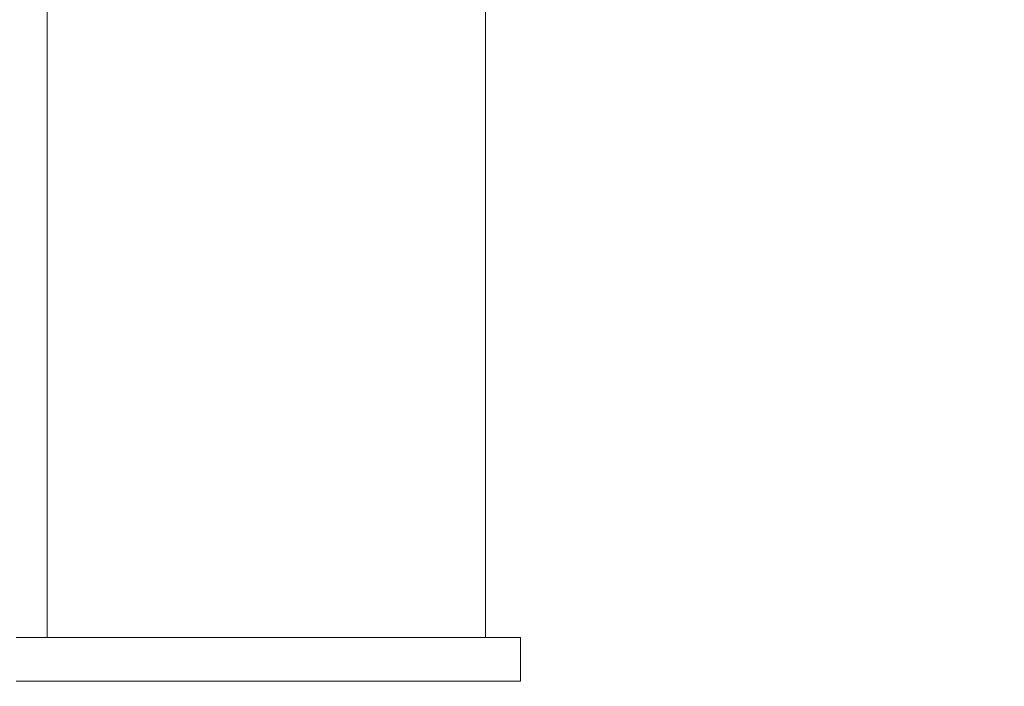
# Model space of a CAD drawing. Header units: millimetres. Extents: x 58537 to 97688, y -8921 to 14216.
# Tile 127 of 189: x 68601 to 68696, y 3740 to 3805. Entities that reach past the tile are written whole.
import ezdxf

# ---------------------------------------------------------------- set-up
doc = ezdxf.new("R2010")
doc.units = ezdxf.units.MM
doc.header["$MEASUREMENT"] = 0
doc.linetypes.add('Wipeout_Contour', pattern=[1000, 0, -1000])
doc.layers.add('Nowe_A-Armatura', color=7, linetype='Continuous')
doc.layers.add('Nowe_A-Wymiary-Zewnętrzne', color=7, linetype='Continuous')
doc.layers.add('Nowe_A-Armatura_Nr_pióra__2', color=8, linetype='Continuous', lineweight=13)
doc.layers.add('Nowe_A-Wymiary-Zewnętrzne_Nr_pióra__46', color=5, linetype='Continuous', lineweight=15)
doc.layers.add('Nowe_A-Wymiary-Zewnętrzne_Nr_pióra__45', color=7, linetype='Continuous', lineweight=15, true_color=0x40a5ff)
doc.layers.add('Nowe_A-Wymiary-Zewnętrzne_Nr_pióra__85', color=7, linetype='Continuous', lineweight=13, true_color=0x80c2ff)
doc.styles.add('STYL_AUTOMATYCZNY_2', font='arial.ttf')
doc.dimstyles.new('STYL_AUTOMATYCZNY__1', dxfattribs={"dimtxt": 125, "dimasz": 47.5, "dimexe": 0.18, "dimexo": 20, "dimgap": 0, "dimtad": 1, "dimdec": 1, "dimlfac": 0.1, "dimzin": 0, "dimdsep": 46, "dimtxsty": 'STYL_AUTOMATYCZNY_2', "dimblk": 'ARROWHEAD_11', "dimblk1": 'ARROWHEAD_11', "dimblk2": 'ARROWHEAD_11', "dimcen": 0.09, "dimclrd": 256, "dimclre": 256, "dimclrt": 5, "dimadec": 1, "dimazin": 0, "dimtfac": 1, "dimtdec": 4, "dimtmove": 0, "dimatfit": 3, "dimfxl": 0, "dimtolj": 1, "dimtzin": 0, "dimarcsym": 0})

# ---------------------------------------------------------------- blocks, each defined once
blk = doc.blocks.new('ElemPrzekroju_169')
at = {"color": 254, "linetype": 'Wipeout_Contour', "lineweight": 0, "ltscale": 275005.494903}
blk.add_wipeout([(68649.59, 3741), (68649.59, 3745.2), (68649.217, 3745.2), (68649.217, 3741)], dxfattribs=at).dxf.layer = 'Nowe_A-Armatura'
at = {"color": 254, "linetype": 'Wipeout_Contour', "lineweight": 0, "ltscale": 275002.544224}
blk.add_wipeout([(68649.217, 3741), (68649.217, 3745.2), (68648.112, 3745.2), (68648.112, 3741)], dxfattribs=at).dxf.layer = 'Nowe_A-Armatura'
at = {"layer": 'Nowe_A-Armatura_Nr_pióra__2', "color": 8, "linetype": 'Continuous', "lineweight": 13}
for p, q in [((68649.59, 3745.2), (68649.217, 3745.2)), ((68649.59, 3741), (68649.59, 3745.2)), ((68649.59, 3741), (68649.217, 3741))]:
    blk.add_line(p, q, dxfattribs=at)
at = {"color": 254, "linetype": 'Wipeout_Contour', "lineweight": 0, "ltscale": 274996.732522}
blk.add_wipeout([(68646.307, 3745.2), (68646.307, 3741), (68648.112, 3741), (68648.112, 3745.2)], dxfattribs=at).dxf.layer = 'Nowe_A-Armatura'
at = {"layer": 'Nowe_A-Armatura_Nr_pióra__2', "color": 8, "linetype": 'Continuous', "lineweight": 13}
for p, q in [((68649.217, 3745.2), (68648.112, 3745.2)), ((68649.217, 3741), (68648.112, 3741))]:
    blk.add_line(p, q, dxfattribs=at)
at = {"color": 254, "linetype": 'Wipeout_Contour', "lineweight": 0, "ltscale": 274988.236382}
blk.add_wipeout([(68646.307, 3741), (68646.307, 3745.2), (68643.858, 3745.2), (68643.858, 3741)], dxfattribs=at).dxf.layer = 'Nowe_A-Armatura'
at = {"layer": 'Nowe_A-Armatura_Nr_pióra__2', "color": 8, "linetype": 'Continuous', "lineweight": 13}
blk.add_line((68648.112, 3741), (68646.307, 3741), dxfattribs=at)
at = {"color": 254, "linetype": 'Wipeout_Contour', "lineweight": 0, "ltscale": 343751.884886}
blk.add_wipeout([(68645.908, 3812.705), (68645.908, 3745.2), (68646.23, 3745.2), (68646.23, 3812.05), (68646.07, 3812.21)], dxfattribs=at).dxf.layer = 'Nowe_A-Armatura'
at = {"color": 254, "linetype": 'Wipeout_Contour', "lineweight": 0, "ltscale": 274977.313956}
blk.add_wipeout([(68643.858, 3741), (68643.858, 3745.2), (68640.838, 3745.2), (68640.838, 3741)], dxfattribs=at).dxf.layer = 'Nowe_A-Armatura'
at = {"layer": 'Nowe_A-Armatura_Nr_pióra__2', "color": 8, "linetype": 'Continuous', "lineweight": 13}
blk.add_line((68646.307, 3741), (68643.858, 3741), dxfattribs=at)
at = {"color": 254, "linetype": 'Wipeout_Contour', "lineweight": 0, "ltscale": 412500.309782}
blk.add_wipeout([(68644.955, 3745.2), (68645.908, 3745.2), (68645.908, 3812.72), (68645.485, 3813.457), (68645.083, 3814.507), (68644.955, 3814.988)], dxfattribs=at).dxf.layer = 'Nowe_A-Armatura'
at = {"color": 254, "linetype": 'Wipeout_Contour', "lineweight": 0, "ltscale": 274964.297118}
blk.add_wipeout([(68640.838, 3741), (68640.838, 3745.2), (68637.34, 3745.2), (68637.34, 3741)], dxfattribs=at).dxf.layer = 'Nowe_A-Armatura'
at = {"layer": 'Nowe_A-Armatura_Nr_pióra__2', "color": 8, "linetype": 'Continuous', "lineweight": 13}
for p, q in [((68646.23, 3745.2), (68646.23, 3812.05)), ((68648.112, 3745.2), (68646.307, 3745.2)), ((68643.858, 3741), (68640.838, 3741))]:
    blk.add_line(p, q, dxfattribs=at)
at = {"color": 254, "linetype": 'Wipeout_Contour', "lineweight": 0, "ltscale": 1031251.11345524}
blk.add_wipeout([(68643.397, 3839), (68643.397, 3745.2), (68644.955, 3745.2), (68644.955, 3814.988), (68644.575, 3815.801), (68644.086, 3817.3), (68643.725, 3818.959), (68643.504, 3820.727), (68643.43, 3822.55), (68643.504, 3824.373), (68643.725, 3826.141), (68644.086, 3827.8), (68644.575, 3829.299), (68644.955, 3830.112), (68644.955, 3839)], dxfattribs=at).dxf.layer = 'Nowe_A-Armatura'
at = {"color": 254, "linetype": 'Wipeout_Contour', "lineweight": 0, "ltscale": 274949.581378}
blk.add_wipeout([(68637.34, 3741), (68637.34, 3745.2), (68633.469, 3745.2), (68633.469, 3741)], dxfattribs=at).dxf.layer = 'Nowe_A-Armatura'
at = {"layer": 'Nowe_A-Armatura_Nr_pióra__2', "color": 8, "linetype": 'Continuous', "lineweight": 13}
blk.add_line((68640.838, 3741), (68637.34, 3741), dxfattribs=at)
at = {"color": 254, "linetype": 'Wipeout_Contour', "lineweight": 0, "ltscale": 274988.090501}
blk.add_wipeout([(68643.397, 3745.2), (68643.397, 3839), (68641.284, 3839), (68641.284, 3745.2)], dxfattribs=at).dxf.layer = 'Nowe_A-Armatura'
at = {"color": 254, "linetype": 'Wipeout_Contour', "lineweight": 0, "ltscale": 274933.613867}
blk.add_wipeout([(68633.469, 3741), (68633.469, 3745.2), (68629.344, 3745.2), (68629.344, 3741)], dxfattribs=at).dxf.layer = 'Nowe_A-Armatura'
at = {"layer": 'Nowe_A-Armatura_Nr_pióra__2', "color": 8, "linetype": 'Continuous', "lineweight": 13}
for p, q in [((68646.307, 3745.2), (68643.858, 3745.2)), ((68637.34, 3741), (68633.469, 3741))]:
    blk.add_line(p, q, dxfattribs=at)
at = {"color": 254, "linetype": 'Wipeout_Contour', "lineweight": 0, "ltscale": 274978.66638}
blk.add_wipeout([(68641.284, 3745.2), (68641.284, 3839), (68638.678, 3839), (68638.678, 3745.2)], dxfattribs=at).dxf.layer = 'Nowe_A-Armatura'
at = {"color": 254, "linetype": 'Wipeout_Contour', "lineweight": 0, "ltscale": 274916.879751}
blk.add_wipeout([(68629.344, 3741), (68629.344, 3745.2), (68625.09, 3745.2), (68625.09, 3741)], dxfattribs=at).dxf.layer = 'Nowe_A-Armatura'
at = {"layer": 'Nowe_A-Armatura_Nr_pióra__2', "color": 8, "linetype": 'Continuous', "lineweight": 13}
for p, q in [((68643.858, 3745.2), (68640.838, 3745.2)), ((68633.469, 3741), (68629.344, 3741))]:
    blk.add_line(p, q, dxfattribs=at)
at = {"color": 254, "linetype": 'Wipeout_Contour', "lineweight": 0, "ltscale": 274967.43515}
blk.add_wipeout([(68638.678, 3745.2), (68638.678, 3839), (68635.66, 3839), (68635.66, 3745.2)], dxfattribs=at).dxf.layer = 'Nowe_A-Armatura'
at = {"color": 254, "linetype": 'Wipeout_Contour', "lineweight": 0, "ltscale": 274899.887488}
blk.add_wipeout([(68625.09, 3741), (68625.09, 3745.2), (68620.835, 3745.2), (68620.835, 3741)], dxfattribs=at).dxf.layer = 'Nowe_A-Armatura'
at = {"layer": 'Nowe_A-Armatura_Nr_pióra__2', "color": 8, "linetype": 'Continuous', "lineweight": 13}
for p, q in [((68640.838, 3745.2), (68637.34, 3745.2)), ((68629.344, 3741), (68625.09, 3741))]:
    blk.add_line(p, q, dxfattribs=at)
at = {"color": 254, "linetype": 'Wipeout_Contour', "lineweight": 0, "ltscale": 274954.738069}
blk.add_wipeout([(68635.66, 3745.2), (68635.66, 3839), (68632.32, 3839), (68632.32, 3745.2)], dxfattribs=at).dxf.layer = 'Nowe_A-Armatura'
at = {"color": 254, "linetype": 'Wipeout_Contour', "lineweight": 0, "ltscale": 274883.153378}
blk.add_wipeout([(68620.835, 3741), (68620.835, 3745.2), (68616.71, 3745.2), (68616.71, 3741)], dxfattribs=at).dxf.layer = 'Nowe_A-Armatura'
at = {"layer": 'Nowe_A-Armatura_Nr_pióra__2', "color": 8, "linetype": 'Continuous', "lineweight": 13}
for p, q in [((68637.34, 3745.2), (68633.469, 3745.2)), ((68625.09, 3741), (68620.835, 3741))]:
    blk.add_line(p, q, dxfattribs=at)
at = {"color": 254, "linetype": 'Wipeout_Contour', "lineweight": 0, "ltscale": 274940.960931}
blk.add_wipeout([(68632.32, 3745.2), (68632.32, 3839), (68628.76, 3839), (68628.76, 3745.2)], dxfattribs=at).dxf.layer = 'Nowe_A-Armatura'
at = {"color": 254, "linetype": 'Wipeout_Contour', "lineweight": 0, "ltscale": 274867.185879}
blk.add_wipeout([(68616.71, 3741), (68616.71, 3745.2), (68612.84, 3745.2), (68612.84, 3741)], dxfattribs=at).dxf.layer = 'Nowe_A-Armatura'
at = {"layer": 'Nowe_A-Armatura_Nr_pióra__2', "color": 8, "linetype": 'Continuous', "lineweight": 13}
for p, q in [((68633.469, 3745.2), (68629.344, 3745.2)), ((68620.835, 3741), (68616.71, 3741))]:
    blk.add_line(p, q, dxfattribs=at)
at = {"color": 254, "linetype": 'Wipeout_Contour', "lineweight": 0, "ltscale": 274926.522347}
blk.add_wipeout([(68628.76, 3745.2), (68628.76, 3839), (68625.09, 3839), (68625.09, 3745.2)], dxfattribs=at).dxf.layer = 'Nowe_A-Armatura'
at = {"color": 254, "linetype": 'Wipeout_Contour', "lineweight": 0, "ltscale": 274852.470155}
blk.add_wipeout([(68612.84, 3741), (68612.84, 3745.2), (68609.341, 3745.2), (68609.341, 3741)], dxfattribs=at).dxf.layer = 'Nowe_A-Armatura'
at = {"layer": 'Nowe_A-Armatura_Nr_pióra__2', "color": 8, "linetype": 'Continuous', "lineweight": 13}
blk.add_line((68616.71, 3741), (68612.84, 3741), dxfattribs=at)
at = {"color": 254, "linetype": 'Wipeout_Contour', "lineweight": 0, "ltscale": 274911.861027}
blk.add_wipeout([(68625.09, 3745.2), (68625.09, 3839), (68621.419, 3839), (68621.419, 3745.2)], dxfattribs=at).dxf.layer = 'Nowe_A-Armatura'
at = {"color": 254, "linetype": 'Wipeout_Contour', "lineweight": 0, "ltscale": 274839.453335}
blk.add_wipeout([(68609.341, 3741), (68609.341, 3745.2), (68606.321, 3745.2), (68606.321, 3741)], dxfattribs=at).dxf.layer = 'Nowe_A-Armatura'
at = {"layer": 'Nowe_A-Armatura_Nr_pióra__2', "color": 8, "linetype": 'Continuous', "lineweight": 13}
for p, q in [((68629.344, 3745.2), (68625.09, 3745.2)), ((68612.84, 3741), (68609.341, 3741))]:
    blk.add_line(p, q, dxfattribs=at)
at = {"color": 254, "linetype": 'Wipeout_Contour', "lineweight": 0, "ltscale": 274897.422448}
blk.add_wipeout([(68621.419, 3745.2), (68621.419, 3839), (68617.859, 3839), (68617.859, 3745.2)], dxfattribs=at).dxf.layer = 'Nowe_A-Armatura'
at = {"color": 254, "linetype": 'Wipeout_Contour', "lineweight": 0, "ltscale": 274828.530928}
blk.add_wipeout([(68606.321, 3741), (68606.321, 3745.2), (68603.872, 3745.2), (68603.872, 3741)], dxfattribs=at).dxf.layer = 'Nowe_A-Armatura'
at = {"layer": 'Nowe_A-Armatura_Nr_pióra__2', "color": 8, "linetype": 'Continuous', "lineweight": 13}
for p, q in [((68625.09, 3745.2), (68620.835, 3745.2)), ((68609.341, 3741), (68606.321, 3741))]:
    blk.add_line(p, q, dxfattribs=at)
at = {"color": 254, "linetype": 'Wipeout_Contour', "lineweight": 0, "ltscale": 274883.645319}
blk.add_wipeout([(68617.859, 3745.2), (68617.859, 3839), (68614.52, 3839), (68614.52, 3745.2)], dxfattribs=at).dxf.layer = 'Nowe_A-Armatura'
at = {"color": 254, "linetype": 'Wipeout_Contour', "lineweight": 0, "ltscale": 274820.034804}
blk.add_wipeout([(68602.067, 3745.2), (68602.067, 3741), (68603.872, 3741), (68603.872, 3745.2)], dxfattribs=at).dxf.layer = 'Nowe_A-Armatura'
at = {"layer": 'Nowe_A-Armatura_Nr_pióra__2', "color": 8, "linetype": 'Continuous', "lineweight": 13}
for p, q in [((68620.835, 3745.2), (68616.71, 3745.2)), ((68606.321, 3741), (68603.872, 3741))]:
    blk.add_line(p, q, dxfattribs=at)
at = {"color": 254, "linetype": 'Wipeout_Contour', "lineweight": 0, "ltscale": 274870.94825}
blk.add_wipeout([(68614.52, 3745.2), (68614.52, 3839), (68611.501, 3839), (68611.501, 3745.2)], dxfattribs=at).dxf.layer = 'Nowe_A-Armatura'
at = {"color": 254, "linetype": 'Wipeout_Contour', "lineweight": 0, "ltscale": 274814.223114}
blk.add_wipeout([(68602.067, 3741), (68602.067, 3745.2), (68600.962, 3745.2), (68600.962, 3741)], dxfattribs=at).dxf.layer = 'Nowe_A-Armatura'
at = {"layer": 'Nowe_A-Armatura_Nr_pióra__2', "color": 8, "linetype": 'Continuous', "lineweight": 13}
for p, q in [((68602.067, 3745.2), (68600.962, 3745.2)), ((68616.71, 3745.2), (68612.84, 3745.2)), ((68602.067, 3741), (68600.962, 3741)), ((68603.872, 3741), (68602.067, 3741))]:
    blk.add_line(p, q, dxfattribs=at)
at = {"color": 254, "linetype": 'Wipeout_Contour', "lineweight": 0, "ltscale": 274859.717035}
blk.add_wipeout([(68611.501, 3745.2), (68611.501, 3839), (68608.895, 3839), (68608.895, 3745.2)], dxfattribs=at).dxf.layer = 'Nowe_A-Armatura'
at = {"color": 254, "linetype": 'Wipeout_Contour', "lineweight": 0, "ltscale": 274850.292927}
blk.add_wipeout([(68608.895, 3745.2), (68608.895, 3839), (68606.782, 3839), (68606.782, 3745.2)], dxfattribs=at).dxf.layer = 'Nowe_A-Armatura'
at = {"layer": 'Nowe_A-Armatura_Nr_pióra__2', "color": 8, "linetype": 'Continuous', "lineweight": 13}
blk.add_line((68612.84, 3745.2), (68609.341, 3745.2), dxfattribs=at)
at = {"color": 254, "linetype": 'Wipeout_Contour', "lineweight": 0, "ltscale": 274842.962273}
blk.add_wipeout([(68605.224, 3839), (68605.224, 3745.2), (68606.782, 3745.2), (68606.782, 3839)], dxfattribs=at).dxf.layer = 'Nowe_A-Armatura'
at = {"layer": 'Nowe_A-Armatura_Nr_pióra__2', "color": 8, "linetype": 'Continuous', "lineweight": 13}
blk.add_line((68609.341, 3745.2), (68606.321, 3745.2), dxfattribs=at)
at = {"color": 254, "linetype": 'Wipeout_Contour', "lineweight": 0, "ltscale": 274837.947812}
blk.add_wipeout([(68605.224, 3745.2), (68605.224, 3839), (68604.271, 3839), (68604.271, 3745.2)], dxfattribs=at).dxf.layer = 'Nowe_A-Armatura'
at = {"color": 254, "linetype": 'Wipeout_Contour', "lineweight": 0, "ltscale": 274835.401903}
blk.add_wipeout([(68604.271, 3745.2), (68604.271, 3839), (68603.95, 3839), (68603.95, 3745.2)], dxfattribs=at).dxf.layer = 'Nowe_A-Armatura'
at = {"layer": 'Nowe_A-Armatura_Nr_pióra__2', "color": 8, "linetype": 'Continuous', "lineweight": 13}
for p, q in [((68603.95, 3745.2), (68603.95, 3839)), ((68603.872, 3745.2), (68602.067, 3745.2)), ((68606.321, 3745.2), (68603.872, 3745.2))]:
    blk.add_line(p, q, dxfattribs=at)
blk = doc.blocks.new('*D977')
at = {"layer": 'Nowe_A-Wymiary-Zewnętrzne_Nr_pióra__45', "linetype": 'Continuous', "lineweight": 15, "true_color": 0x40a5ff}
for points in [[(66433.999, 5430), (66434.951, 5425.216), (66437.66, 5421.161), (66441.716, 5418.452), (66446.499, 5417.5), (66451.283, 5418.452), (66455.338, 5421.161), (66458.048, 5425.216), (66458.999, 5430), (66458.048, 5434.784), (66455.338, 5438.839), (66451.283, 5441.548), (66446.499, 5442.5), (66441.716, 5441.548), (66437.66, 5438.839), (66434.951, 5434.784)], [(66433.999, 2890), (66434.951, 2885.216), (66437.66, 2881.161), (66441.716, 2878.452), (66446.499, 2877.5), (66451.283, 2878.452), (66455.338, 2881.161), (66458.048, 2885.216), (66458.999, 2890), (66458.048, 2894.784), (66455.338, 2898.839), (66451.283, 2901.548), (66446.499, 2902.5), (66441.716, 2901.548), (66437.66, 2898.839), (66434.951, 2894.784)]]:
    blk.add_hatch(color=161, dxfattribs=at).paths.add_polyline_path(points)
at = {"layer": 'Nowe_A-Wymiary-Zewnętrzne_Nr_pióra__45', "color": 161, "linetype": 'Continuous', "lineweight": 15, "true_color": 0x40a5ff}
for centre in [(66446.499, 5430), (66446.499, 2890)]:
    blk.add_circle(centre, 12.5, dxfattribs=at)
at = {"layer": 'Nowe_A-Wymiary-Zewnętrzne_Nr_pióra__85', "color": 151, "linetype": 'Continuous', "lineweight": 13, "true_color": 0x80c2ff}
for p, q in [((66446.499, 2902.5), (66446.499, 5417.5)), ((66433.999, 2890), (66399.624, 2890)), ((66493.374, 2890), (66458.999, 2890))]:
    blk.add_line(p, q, dxfattribs=at)
at = {"layer": 'Nowe_A-Wymiary-Zewnętrzne_Nr_pióra__46', "color": 5, "lineweight": 15, "char_height": 125, "attachment_point": 7, "rotation": 90, "style": 'STYL_AUTOMATYCZNY_2'}
for s, insert in [('\\A1;{\\pql;\\fArial|b0|i0|c238|p0;\\W1.000000;21,0}', (66421.499, 5083.85)), ('\\A1;{\\pql;\\fArial|b0|i0|c238|p0;\\W1.000000;254,0}', (66421.499, 3945.505)), ('\\A1;{\\pql;\\fArial|b0|i0|c238|p0;\\W1.000000;14,0}', (66421.499, 2902.5))]:
    blk.add_mtext(s, dxfattribs=dict(at, insert=insert))
blk = doc.blocks.new('ARROWHEAD_11')
at = {"color": 0, "linetype": 'Continuous', "lineweight": 0}
blk.add_line((0, 0), (-1, 0), dxfattribs=at)
at = {"color": 0, "linetype": 'Continuous', "lineweight": 0, "const_width": 0.25, "flags": 128}
blk.add_lwpolyline([(-0.125, 0, 1), (0.125, 0, 1)], format="xyb", close=True, dxfattribs=at)
blk = doc.blocks.new('*D1017')
at = {"layer": 'Nowe_A-Wymiary-Zewnętrzne_Nr_pióra__45', "linetype": 'Continuous', "lineweight": 15, "true_color": 0x40a5ff}
for points in [[(93173.538, 5090), (93174.489, 5085.216), (93177.199, 5081.161), (93181.254, 5078.452), (93186.038, 5077.5), (93190.822, 5078.452), (93194.877, 5081.161), (93197.586, 5085.216), (93198.538, 5090), (93197.586, 5094.784), (93194.877, 5098.839), (93190.822, 5101.548), (93186.038, 5102.5), (93181.254, 5101.548), (93177.199, 5098.839), (93174.489, 5094.784)], [(93173.538, 2890), (93174.489, 2885.216), (93177.199, 2881.161), (93181.254, 2878.452), (93186.038, 2877.5), (93190.822, 2878.452), (93194.877, 2881.161), (93197.586, 2885.216), (93198.538, 2890), (93197.586, 2894.784), (93194.877, 2898.839), (93190.822, 2901.548), (93186.038, 2902.5), (93181.254, 2901.548), (93177.199, 2898.839), (93174.489, 2894.784)]]:
    blk.add_hatch(color=161, dxfattribs=at).paths.add_polyline_path(points)
at = {"layer": 'Nowe_A-Wymiary-Zewnętrzne_Nr_pióra__45', "color": 161, "linetype": 'Continuous', "lineweight": 15, "true_color": 0x40a5ff}
for centre in [(93186.038, 5090), (93186.038, 2890)]:
    blk.add_circle(centre, 12.5, dxfattribs=at)
at = {"layer": 'Nowe_A-Wymiary-Zewnętrzne_Nr_pióra__85', "color": 151, "linetype": 'Continuous', "lineweight": 13, "true_color": 0x80c2ff}
for p, q in [((93173.538, 5090), (93139.163, 5090)), ((93232.913, 5090), (93198.538, 5090)), ((93186.038, 2902.5), (93186.038, 5077.5)), ((93173.538, 2890), (93139.163, 2890)), ((93232.913, 2890), (93198.538, 2890))]:
    blk.add_line(p, q, dxfattribs=at)
at = {"layer": 'Nowe_A-Wymiary-Zewnętrzne_Nr_pióra__46', "color": 5, "lineweight": 15, "char_height": 125, "attachment_point": 7, "rotation": 90, "style": 'STYL_AUTOMATYCZNY_2'}
for s, insert in [('\\A1;{\\pql;\\fArial|b0|i0|c238|p0;\\W1.000000;220,0}', (93161.038, 3942.33)), ('\\A1;{\\pql;\\fArial|b0|i0|c238|p0;\\W1.000000;14,0}', (93161.038, 2902.5))]:
    blk.add_mtext(s, dxfattribs=dict(at, insert=insert))
blk = doc.blocks.new('*D1027')
at = {"layer": 'Nowe_A-Wymiary-Zewnętrzne_Nr_pióra__45', "linetype": 'Continuous', "lineweight": 15, "true_color": 0x40a5ff}
for points in [[(93506.731, 12845.374), (93507.682, 12840.591), (93510.392, 12836.535), (93514.447, 12833.826), (93519.231, 12832.874), (93524.014, 12833.826), (93528.07, 12836.535), (93530.779, 12840.591), (93531.731, 12845.374), (93530.779, 12850.158), (93528.07, 12854.213), (93524.014, 12856.923), (93519.231, 12857.874), (93514.447, 12856.923), (93510.392, 12854.213), (93507.682, 12850.158)], [(93506.731, -450), (93507.682, -454.784), (93510.392, -458.839), (93514.447, -461.548), (93519.231, -462.5), (93524.014, -461.548), (93528.07, -458.839), (93530.779, -454.784), (93531.731, -450), (93530.779, -445.216), (93528.07, -441.161), (93524.014, -438.452), (93519.231, -437.5), (93514.447, -438.452), (93510.392, -441.161), (93507.682, -445.216)]]:
    blk.add_hatch(color=161, dxfattribs=at).paths.add_polyline_path(points)
at = {"layer": 'Nowe_A-Wymiary-Zewnętrzne_Nr_pióra__45', "color": 161, "linetype": 'Continuous', "lineweight": 15, "true_color": 0x40a5ff}
for centre in [(93519.231, 12845.374), (93519.231, -450)]:
    blk.add_circle(centre, 12.5, dxfattribs=at)
at = {"layer": 'Nowe_A-Wymiary-Zewnętrzne_Nr_pióra__85', "color": 151, "linetype": 'Continuous', "lineweight": 13, "true_color": 0x80c2ff}
for p, q in [((93519.231, 12857.874), (93519.231, 12870.374)), ((93506.731, 12845.374), (93472.356, 12845.374)), ((93566.106, 12845.374), (93531.731, 12845.374)), ((93519.231, -437.5), (93519.231, 12832.874)), ((93506.731, -450), (93472.356, -450)), ((93566.106, -450), (93531.731, -450)), ((93519.231, -475), (93519.231, -462.5))]:
    blk.add_line(p, q, dxfattribs=at)
at = {"layer": 'Nowe_A-Wymiary-Zewnętrzne_Nr_pióra__46', "color": 5, "lineweight": 15, "insert": (93494.231, 5911.708), "char_height": 125, "attachment_point": 7, "rotation": 90, "style": 'STYL_AUTOMATYCZNY_2'}
blk.add_mtext('\\A1;{\\pql;\\fArial|b0|i0|c238|p0;\\W1.000000;1\xa0329,5}', dxfattribs=at)
blk = doc.blocks.new('*D1036')
at = {"layer": 'Nowe_A-Wymiary-Zewnętrzne_Nr_pióra__45', "linetype": 'Continuous', "lineweight": 15, "true_color": 0x40a5ff}
for points in [[(90228.509, 5430), (90229.46, 5425.216), (90232.17, 5421.161), (90236.225, 5418.452), (90241.009, 5417.5), (90245.792, 5418.452), (90249.848, 5421.161), (90252.557, 5425.216), (90253.509, 5430), (90252.557, 5434.784), (90249.848, 5438.839), (90245.792, 5441.548), (90241.009, 5442.5), (90236.225, 5441.548), (90232.17, 5438.839), (90229.46, 5434.784)], [(90228.509, 2890), (90229.46, 2885.216), (90232.17, 2881.161), (90236.225, 2878.452), (90241.009, 2877.5), (90245.792, 2878.452), (90249.848, 2881.161), (90252.557, 2885.216), (90253.509, 2890), (90252.557, 2894.784), (90249.848, 2898.839), (90245.792, 2901.548), (90241.009, 2902.5), (90236.225, 2901.548), (90232.17, 2898.839), (90229.46, 2894.784)]]:
    blk.add_hatch(color=161, dxfattribs=at).paths.add_polyline_path(points)
at = {"layer": 'Nowe_A-Wymiary-Zewnętrzne_Nr_pióra__45', "color": 161, "linetype": 'Continuous', "lineweight": 15, "true_color": 0x40a5ff}
for centre in [(90241.009, 5430), (90241.009, 2890)]:
    blk.add_circle(centre, 12.5, dxfattribs=at)
at = {"layer": 'Nowe_A-Wymiary-Zewnętrzne_Nr_pióra__85', "color": 151, "linetype": 'Continuous', "lineweight": 13, "true_color": 0x80c2ff}
for p, q in [((90241.009, 2902.5), (90241.009, 5417.5)), ((90228.509, 2890), (90194.134, 2890)), ((90287.884, 2890), (90253.509, 2890))]:
    blk.add_line(p, q, dxfattribs=at)
at = {"layer": 'Nowe_A-Wymiary-Zewnętrzne_Nr_pióra__46', "color": 5, "lineweight": 15, "char_height": 125, "attachment_point": 7, "rotation": 90, "style": 'STYL_AUTOMATYCZNY_2'}
for s, insert in [('\\A1;{\\pql;\\fArial|b0|i0|c238|p0;\\W1.000000;21,0}', (90216.009, 5083.85)), ('\\A1;{\\pql;\\fArial|b0|i0|c238|p0;\\W1.000000;254,0}', (90216.009, 3945.505)), ('\\A1;{\\pql;\\fArial|b0|i0|c238|p0;\\W1.000000;14,0}', (90216.009, 2902.5))]:
    blk.add_mtext(s, dxfattribs=dict(at, insert=insert))

msp = doc.modelspace()

# ---------------------------------------------------------------- block references
at = {"layer": 'Nowe_A-Armatura', "lineweight": 0}
msp.add_blockref('ElemPrzekroju_169', (0, 0), dxfattribs=at)

# ---------------------------------------------------------------- next in the draw order: dimensions: what is measured, and where the dimension line sits
at = {"layer": 'Nowe_A-Wymiary-Zewnętrzne', "color": 151, "linetype": 'Continuous', "lineweight": 13, "true_color": 0x80c2ff}
for base, p1, p2, picture, middle in [((93519.231, 12845.374), (63041.84, -450), (64717.212, 12845.374), '*D1027', (93431.731, 6192.829)), ((66446.499, 5430), (58537.267, 2890), (78005.072, 5430), '*D977', (66358.999, 4154.892)), ((90241.009, 5430), (58537.267, 2890), (78005.072, 5430), '*D1036', (90153.509, 4154.892)), ((93186.038, 5090), (58537.267, 2890), (64770.072, 5090), '*D1017', (93098.538, 4151.717))]:
    dim = msp.add_linear_dim(base=base, p1=p1, p2=p2, angle=90, dimstyle='STYL_AUTOMATYCZNY__1', dxfattribs=at)
    dim.commit()
    dim.dimension.update_dxf_attribs({"geometry": picture, "text_midpoint": middle, "dimtype": 160, "text_rotation": 90})

doc.saveas('drawing.dxf')
